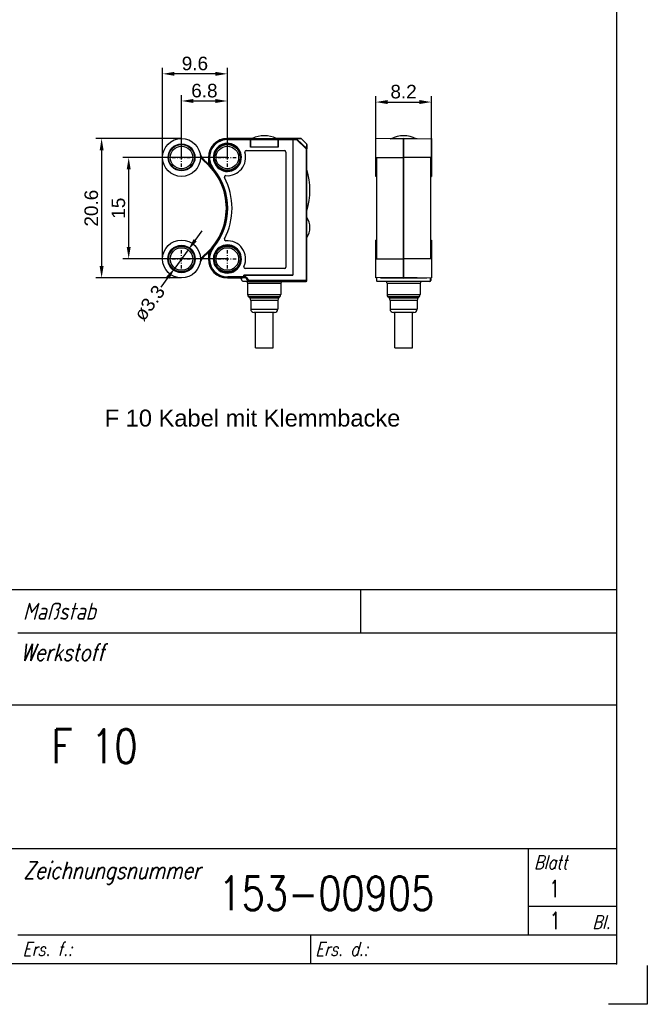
# Model space of a CAD drawing. Extents: x 22 to 232, y -68 to 228.
# Tile 4 of 6: x 139 to 232, y -68 to 77. Entities that reach past the tile are written whole.
import ezdxf

# ---------------------------------------------------------------- set-up
doc = ezdxf.new("R2010")
doc.units = 0
doc.linetypes.add('DASHDOT', pattern=[1, 0.5, -0.25, 0, -0.25])
doc.layers.get('DEFPOINTS').update_dxf_attribs({"linetype": 'CONTINUOUS'})
for name, color, linetype in [('025', 1, 'CONTINUOUS'), ('050', 3, 'CONTINUOUS'), ('ALINIE', 1, 'DASHDOT'), ('AM_REFDIM', 6, 'CONTINUOUS'), ('AM_VIS', 3, 'CONTINUOUS'), ('KOPF-025', 1, 'CONTINUOUS'), ('KOPF-035', 2, 'CONTINUOUS'), ('KOPF-050', 3, 'CONTINUOUS'), ('TEXT025', 1, 'CONTINUOUS'), ('TEXT035', 2, 'CONTINUOUS'), ('TEXT050', 3, 'CONTINUOUS')]:
    doc.layers.add(name, color=color, linetype=linetype)
doc.styles.add('ARIAL', font='ARIAL.TTF')
doc.styles.add('T1', font='ROMANS.SHX', dxfattribs={"width": 0.8})
doc.styles.add('T2', font='romans.shx', dxfattribs={"width": 0.8, "height": 3.5})
doc.styles.add('T3', font='romans.shx', dxfattribs={"width": 0.8, "height": 2.5})
doc.dimstyles.new('Katalog Arial 2', dxfattribs={"dimtxt": 4, "dimasz": 3.5, "dimexe": 1.75, "dimexo": 0, "dimgap": 1, "dimtad": 1, "dimlfac": 0.5, "dimrnd": 0.01, "dimdsep": 46, "dimtxsty": 'ARIAL', "dimcen": 0, "dimclrd": 1, "dimclre": 1, "dimclrt": 2, "dimadec": 0, "dimazin": 0, "dimtfac": 0.71, "dimtmove": 2, "dimatfit": 3, "dimfxl": 1, "dimtolj": 1, "dimarcsym": 0})
doc.dimstyles.new('Katalog Arial 2$0', dxfattribs={"dimtxt": 4, "dimasz": 3.5, "dimexe": 1.75, "dimexo": 0, "dimgap": 1, "dimtad": 1, "dimlfac": 0.5, "dimrnd": 0.01, "dimdsep": 46, "dimtxsty": 'ARIAL', "dimcen": 0, "dimclrd": 1, "dimclre": 1, "dimclrt": 2, "dimadec": 0, "dimazin": 0, "dimtfac": 0.71, "dimtmove": 2, "dimatfit": 3, "dimfxl": 1, "dimtolj": 1, "dimarcsym": 0})

# ---------------------------------------------------------------- blocks, each defined once
blk = doc.blocks.new('*D33')
at = {"layer": 'AM_REFDIM', "color": 1, "lineweight": -2}
for p, q in [((160.18, 56.61), (160.18, 69.83)), ((169.75, 56.61), (169.75, 69.83)), ((168, 68.95), (161.93, 68.95))]:
    blk.add_line(p, q, dxfattribs=at)
at = {"layer": 'AM_REFDIM', "color": 1}
for points in [[(161.93, 69.24), (161.93, 68.66), (160.18, 68.95)], [(168, 69.24), (168, 68.66), (169.75, 68.95)]]:
    blk.add_solid(points, dxfattribs=at)
at = {"layer": 'DEFPOINTS', "color": 0}
for p in [(160.18, 68.95), (160.18, 56.61), (169.75, 56.61)]:
    blk.add_point(p, dxfattribs=at)
at = {"layer": 'AM_REFDIM', "color": 2, "insert": (164.96, 70.47), "char_height": 2, "attachment_point": 5, "style": 'ARIAL'}
blk.add_mtext('\\A1;9.6', dxfattribs=at)
blk = doc.blocks.new('*D34')
at = {"layer": 'AM_REFDIM', "color": 1, "lineweight": -2}
for p, q in [((162.98, 56.61), (162.98, 65.81)), ((169.75, 56.61), (169.75, 65.81)), ((164.73, 64.94), (168, 64.94))]:
    blk.add_line(p, q, dxfattribs=at)
at = {"layer": 'AM_REFDIM', "color": 1}
for points in [[(164.73, 65.23), (164.73, 64.65), (162.98, 64.94)], [(168, 65.23), (168, 64.65), (169.75, 64.94)]]:
    blk.add_solid(points, dxfattribs=at)
at = {"layer": 'DEFPOINTS', "color": 0}
for p in [(169.75, 64.94), (162.98, 56.61), (169.75, 56.61)]:
    blk.add_point(p, dxfattribs=at)
at = {"layer": 'AM_REFDIM', "color": 2, "insert": (166.36, 66.46), "char_height": 2, "attachment_point": 5, "style": 'ARIAL'}
blk.add_mtext('\\A1;6.8', dxfattribs=at)
blk = doc.blocks.new('*D35')
at = {"layer": 'AM_REFDIM', "color": 1, "lineweight": -2}
for p, q in [((191.68, 56.61), (191.68, 65.66)), ((199.88, 56.61), (199.88, 65.66)), ((193.43, 64.78), (198.13, 64.78))]:
    blk.add_line(p, q, dxfattribs=at)
at = {"layer": 'AM_REFDIM', "color": 1}
for points in [[(193.43, 65.08), (193.43, 64.49), (191.68, 64.78)], [(198.13, 65.08), (198.13, 64.49), (199.88, 64.78)]]:
    blk.add_solid(points, dxfattribs=at)
at = {"layer": 'DEFPOINTS', "color": 0}
for p in [(199.88, 64.78), (191.68, 56.61), (199.88, 56.61)]:
    blk.add_point(p, dxfattribs=at)
at = {"layer": 'AM_REFDIM', "color": 2, "insert": (195.78, 66.31), "char_height": 2, "attachment_point": 5, "style": 'ARIAL'}
blk.add_mtext('\\A1;8.2', dxfattribs=at)
blk = doc.blocks.new('*D36')
at = {"layer": 'AM_REFDIM', "color": 1, "lineweight": -2}
for p, q in [((164.99, 44.36), (166.02, 45.78)), ((163.96, 42.95), (162, 40.26)), ((160.97, 38.85), (159.94, 37.43))]:
    blk.add_line(p, q, dxfattribs=at)
at = {"layer": 'AM_REFDIM', "color": 1}
for points in [[(164.76, 44.54), (165.23, 44.19), (163.96, 42.95)], [(160.73, 39.02), (161.2, 38.67), (162, 40.26)]]:
    blk.add_solid(points, dxfattribs=at)
at = {"layer": 'DEFPOINTS', "color": 0}
for p in [(163.96, 42.95), (162, 40.26)]:
    blk.add_point(p, dxfattribs=at)
at = {"layer": 'AM_REFDIM', "color": 2, "insert": (158.25, 35.11), "char_height": 2, "attachment_point": 5, "rotation": 53.8984, "style": 'ARIAL'}
blk.add_mtext('\\A1;ø3.3', dxfattribs=at)
blk = doc.blocks.new('*D37')
at = {"layer": 'AM_REFDIM', "color": 1, "lineweight": -2}
for p, q in [((162.98, 59.41), (150.31, 59.41)), ((151.18, 57.66), (151.18, 40.55)), ((162.98, 38.8), (150.31, 38.8))]:
    blk.add_line(p, q, dxfattribs=at)
at = {"layer": 'AM_REFDIM', "color": 1}
for points in [[(150.89, 57.66), (151.47, 57.66), (151.18, 59.41)], [(150.89, 40.55), (151.47, 40.55), (151.18, 38.8)]]:
    blk.add_solid(points, dxfattribs=at)
at = {"layer": 'DEFPOINTS', "color": 0}
for p in [(162.98, 59.41), (151.18, 38.8), (162.98, 38.8)]:
    blk.add_point(p, dxfattribs=at)
at = {"layer": 'AM_REFDIM', "color": 2, "insert": (149.66, 49.11), "char_height": 2, "attachment_point": 5, "rotation": 90, "style": 'ARIAL'}
blk.add_mtext('\\A1;20.6', dxfattribs=at)
blk = doc.blocks.new('*D38')
at = {"layer": 'AM_REFDIM', "color": 1, "lineweight": -2}
for p, q in [((169.75, 56.61), (154.31, 56.61)), ((155.18, 43.36), (155.18, 54.86)), ((169.75, 41.61), (154.31, 41.61))]:
    blk.add_line(p, q, dxfattribs=at)
at = {"layer": 'AM_REFDIM', "color": 1}
for points in [[(154.89, 54.86), (155.47, 54.86), (155.18, 56.61)], [(154.89, 43.36), (155.47, 43.36), (155.18, 41.61)]]:
    blk.add_solid(points, dxfattribs=at)
at = {"layer": 'DEFPOINTS', "color": 0}
for p in [(155.18, 56.61), (169.75, 56.61), (169.75, 41.61)]:
    blk.add_point(p, dxfattribs=at)
at = {"layer": 'AM_REFDIM', "color": 2, "insert": (153.66, 49.11), "char_height": 2, "attachment_point": 5, "rotation": 90, "style": 'ARIAL'}
blk.add_mtext('\\A1;15', dxfattribs=at)
blk = doc.blocks.new('A4')
at = {"layer": '050'}
blk.add_point((205.2, 6), dxfattribs=at)
at = {"layer": 'KOPF-025'}
for p, q in [((167.4, 61.25), (167.4, 54.87)), ((116.8, 54.87), (205.2, 54.87)), ((192.2, 10.25), (192.2, 23)), ((192.2, 14.5), (205.2, 14.5)), ((160, 10.25), (160, 6)), ((209.75, 5.75), (209.75, 0)), ((209.75, 0), (204, 0))]:
    blk.add_line(p, q, dxfattribs=at)
at = {"layer": 'KOPF-035'}
for p, q in [((18, 44.25), (205.2, 44.25)), ((72.6, 23), (205.2, 23)), ((116.8, 10.25), (205.2, 10.25))]:
    blk.add_line(p, q, dxfattribs=at)
at = {"layer": 'KOPF-050'}
blk.add_line((205.2, 290.75), (205.2, 61.25), dxfattribs=at)
blk.add_lwpolyline([(18, 6), (18, 61.25), (205.2, 61.25), (205.2, 6)], close=True, dxfattribs=at)
at = {"layer": 'TEXT025', "style": 'T1', "oblique": 15, "width": 0.8}
for s, height, p in [('Maßstab', 2.5, (117.53, 56.8)), ('Werkstoff', 2.5, (117.23, 50.74)), ('Blatt', 2, (193.01, 19.96)), ('Zeichnungsnummer', 2.5, (117.6, 18.54)), ('Bl.', 2, (201.62, 11.13)), ('Ers. f.:', 2, (117.5, 7.16)), ('Ers. d.:', 2, (160.71, 7.16))]:
    blk.add_text(s, height=height, dxfattribs=at).set_placement(p)
blk = doc.blocks.new('Din_a_4')
at = {"layer": '050'}
blk.add_blockref('A4', (0, 0), dxfattribs=at)
at = {"layer": 'TEXT025', "style": 'T3'}
for tag, p, width in [('TOLERANZ', (73.42, 49.22), 0.8), ('ÄNDERUNG8', (26.19, 40.85), 0.8), ('IND.8', (18.39, 40.85), 0.8), ('DATUM', (52.19, 40.85), 0.7), ('NAME', (65.19, 40.85), 0.6), ('ÄNDERUNG7', (26.19, 36.6), 0.8), ('NAME', (99.26, 36.77), 0.8), ('IND.7', (18.39, 36.6), 0.8), ('DATUM', (52.19, 36.6), 0.7), ('NAME', (65.19, 36.6), 0.6), ('DATUM', (83.39, 36.6), 0.8), ('ÄNDERUNG6', (26.19, 32.35), 0.8), ('NAME', (99.26, 32.52), 0.8), ('IND.6', (18.39, 32.35), 0.8), ('DATUM', (52.19, 32.35), 0.7), ('NAME', (65.19, 32.35), 0.6), ('DATUM', (83.39, 32.35), 0.8), ('IND.5', (18.39, 28.1), 0.8), ('ÄNDERUNG5', (26.19, 28.1), 0.8), ('DATUM', (52.19, 28.1), 0.7), ('NAME', (65.19, 28.1), 0.6), ('DATUM', (83.39, 28.1), 0.8), ('NAME', (99.26, 28.27), 0.8), ('IND.4', (18.39, 23.85), 0.8), ('ÄNDERUNG4', (26.19, 23.85), 0.8), ('DATUM', (52.19, 23.85), 0.7), ('NAME', (65.19, 23.85), 0.6), ('IND.3', (18.39, 19.6), 0.8), ('ÄNDERUNG3', (26.19, 19.6), 0.8), ('DATUM', (52.19, 19.6), 0.7), ('NAME', (65.19, 19.6), 0.6), ('IND.2', (18.39, 15.35), 0.8), ('ÄNDERUNG2', (26.19, 15.35), 0.8), ('DATUM', (52.19, 15.35), 0.7), ('NAME', (65.19, 15.35), 0.6), ('BLATT', (195.22, 15.82), 0.8), ('IND.1', (18.39, 11.1), 0.8), ('ÄNDERUNG1', (26.19, 11.1), 0.8), ('DATUM', (52.19, 11.1), 0.7), ('NAME', (65.19, 11.1), 0.6), ('BL.', (195.29, 11.12), 0.8)]:
    blk.add_attdef(tag, p, '', height=2.5, dxfattribs=dict(at, width=width))
at = {"layer": 'TEXT035', "style": 'T2', "width": 0.8}
for tag, p in [('MAßSTAB', (138.93, 56.39)), ('WERKSTOFF', (139.81, 47.56))]:
    blk.add_attdef(tag, p, '', height=3.5, dxfattribs=at)
at = {"layer": 'TEXT050', "width": 0.8}
for tag, p, style in [('BEZEICHNUNG', (121.77, 35.62), 'T1'), ('BEZEICHNUNG2', (121.58, 26.56), 'T3'), ('ZEICHNUNGSNR', (146.41, 13.9), 'T1')]:
    blk.add_attdef(tag, p, '', height=5, dxfattribs=dict(at, style=style))

msp = doc.modelspace()

# ---------------------------------------------------------------- linework, layer by layer
at = {"layer": 'ALINIE'}
for p, q in [((162.98, 55.205), (162.98, 58.005)), ((169.75, 55.205), (169.75, 58.005)), ((161.58, 56.605), (164.38, 56.605)), ((168.35, 56.605), (171.15, 56.605)), ((162.98, 40.205), (162.98, 43.005)), ((169.75, 40.205), (169.75, 43.005)), ((161.58, 41.605), (164.38, 41.605)), ((168.35, 41.605), (171.15, 41.605))]:
    msp.add_line(p, q, dxfattribs=at)
at = {"layer": 'AM_VIS'}
for p, q in [((169.75, 59.405), (169.818, 59.337)), ((172.365, 59.405), (169.75, 59.405)), ((169.75, 59.405), (169.818, 59.336)), ((173.157, 59.337), (169.818, 59.337)), ((169.819, 59.336), (169.82, 59.236)), ((169.82, 59.237), (169.82, 59.236)), ((169.82, 59.237), (173.161, 59.237)), ((173.411, 59.405), (172.365, 59.405)), ((177.261, 59.337), (173.157, 59.337)), ((173.161, 59.332), (173.161, 59.237)), ((173.161, 59.237), (173.161, 59.332)), ((173.161, 58.105), (173.161, 59.237)), ((173.161, 59.237), (173.161, 58.105)), ((173.161, 59.237), (177.261, 59.237)), ((178.035, 59.405), (176.989, 59.405)), ((177.261, 59.337), (177.261, 59.337)), ((177.261, 59.237), (177.261, 59.337)), ((179.442, 59.337), (177.261, 59.337)), ((177.261, 59.337), (177.261, 59.337)), ((177.261, 59.337), (177.261, 59.237)), ((177.261, 59.237), (177.261, 58.105)), ((177.261, 59.237), (179.4, 59.237)), ((177.261, 58.105), (177.261, 59.237)), ((180.235, 59.405), (178.035, 59.405)), ((179.4, 59.237), (179.4, 59.016)), ((179.4, 59.237), (179.4, 59.005)), ((179.4, 59.237), (179.943, 59.237)), ((179.4, 59.016), (179.4, 39.205)), ((179.4, 59.005), (179.4, 39.205)), ((179.964, 59.337), (179.442, 59.337)), ((179.943, 59.237), (179.962, 59.334)), ((179.943, 59.237), (179.994, 59.321)), ((179.943, 59.238), (181.401, 57.868)), ((179.995, 59.322), (181.483, 57.925)), ((180.235, 59.405), (180.235, 59.405)), ((180.235, 59.405), (180.629, 59.405)), ((180.629, 59.405), (180.235, 59.405)), ((180.629, 59.405), (180.629, 59.405)), ((180.665, 59.391), (181.485, 58.57)), ((181.483, 57.926), (181.485, 58.57)), ((181.5, 58.534), (181.5, 57.891)), ((191.682, 53.803), (191.682, 59.407)), ((195.782, 59.335), (191.682, 59.407)), ((193.782, 59.37), (195.782, 59.405)), ((195.782, 59.335), (199.882, 59.407)), ((195.782, 59.335), (195.782, 59.405)), ((197.782, 59.37), (195.782, 59.405)), ((195.782, 56.605), (195.782, 59.335)), ((195.782, 59.335), (195.782, 56.605)), ((199.882, 59.407), (199.882, 53.803)), ((172.537, 57.605), (178.2, 57.605)), ((177.261, 58.105), (173.161, 58.105)), ((177.261, 58.105), (173.161, 58.105)), ((178.4, 57.405), (178.4, 40.405)), ((181.4, 57.868), (181.482, 57.924)), ((181.4, 57.868), (181.497, 57.889)), ((181.4, 57.868), (181.4, 38.405)), ((181.5, 38.405), (181.5, 57.891)), ((160.18, 41.704), (160.18, 56.506)), ((166.33, 56.033), (166.393, 56.11)), ((166.95, 56.605), (166.967, 56.588)), ((166.95, 56.605), (166.95, 55.613)), ((166.95, 56.605), (166.968, 56.588)), ((166.967, 56.588), (166.967, 55.596)), ((166.968, 56.588), (166.968, 56.588)), ((167.161, 55.596), (167.067, 55.56)), ((167.067, 55.497), (167.067, 55.56)), ((167.666, 56.535), (167.681, 56.535)), ((167.666, 56.535), (167.681, 56.535)), ((167.681, 56.535), (167.681, 56.535)), ((191.782, 56.605), (195.782, 56.605)), ((191.782, 56.605), (191.782, 56.605)), ((191.782, 56.605), (191.782, 41.605)), ((195.782, 56.605), (195.782, 41.605)), ((195.782, 41.605), (195.782, 56.605)), ((199.782, 56.605), (195.782, 56.605)), ((199.782, 41.605), (199.782, 56.605)), ((167.638, 54.867), (167.641, 54.869)), ((167.641, 54.869), (167.718, 54.932)), ((169.13, 54.614), (169.13, 54.63)), ((169.13, 54.63), (169.13, 54.63)), ((169.13, 54.63), (169.13, 54.614)), ((191.782, 53.805), (191.682, 53.803)), ((199.782, 53.805), (199.882, 53.803)), ((162.98, 43.63), (162.966, 43.605)), ((162.995, 43.605), (162.98, 43.63)), ((191.682, 38.803), (191.682, 44.407)), ((191.782, 44.405), (191.682, 44.407)), ((199.782, 44.405), (199.882, 44.407)), ((199.882, 44.407), (199.882, 38.803)), ((161.082, 42.237), (161.054, 42.231)), ((161.054, 42.231), (161.074, 42.209)), ((161.177, 42.47), (161.148, 42.467)), ((161.148, 42.467), (161.164, 42.444)), ((161.27, 42.69), (161.284, 42.665)), ((161.299, 42.689), (161.27, 42.69)), ((161.42, 42.896), (161.43, 42.869)), ((161.448, 42.891), (161.42, 42.896)), ((161.594, 43.081), (161.6, 43.053)), ((161.622, 43.073), (161.594, 43.081)), ((161.79, 43.243), (161.793, 43.215)), ((161.816, 43.232), (161.79, 43.243)), ((162.004, 43.38), (162.004, 43.351)), ((162.029, 43.365), (162.004, 43.38)), ((162.235, 43.488), (162.23, 43.459)), ((162.257, 43.47), (162.235, 43.488)), ((162.476, 43.567), (162.469, 43.539)), ((162.497, 43.546), (162.476, 43.567)), ((162.726, 43.614), (162.715, 43.588)), ((162.744, 43.591), (162.726, 43.614)), ((163.234, 43.614), (163.216, 43.591)), ((163.245, 43.588), (163.234, 43.614)), ((163.484, 43.567), (163.463, 43.546)), ((163.491, 43.539), (163.484, 43.567)), ((163.726, 43.488), (163.703, 43.47)), ((163.73, 43.459), (163.726, 43.488)), ((163.956, 43.38), (163.931, 43.365)), ((163.956, 43.351), (163.956, 43.38)), ((164.17, 43.243), (164.144, 43.232)), ((164.167, 43.215), (164.17, 43.243)), ((164.366, 43.081), (164.339, 43.073)), ((164.36, 43.053), (164.366, 43.081)), ((164.54, 42.896), (164.512, 42.891)), ((164.53, 42.869), (164.54, 42.896)), ((164.69, 42.69), (164.661, 42.689)), ((164.676, 42.665), (164.69, 42.69)), ((164.812, 42.467), (164.783, 42.47)), ((164.796, 42.444), (164.812, 42.467)), ((164.906, 42.231), (164.878, 42.237)), ((164.887, 42.209), (164.906, 42.231)), ((166.393, 42.1), (166.33, 42.178)), ((166.95, 42.597), (166.95, 41.605)), ((166.967, 42.614), (166.967, 41.623)), ((167.067, 42.651), (167.067, 42.713)), ((167.067, 42.651), (167.161, 42.614)), ((167.638, 43.344), (167.641, 43.342)), ((167.641, 43.342), (167.718, 43.278)), ((169.13, 43.596), (169.13, 43.58)), ((169.13, 43.596), (169.13, 43.58)), ((169.13, 43.58), (169.13, 43.58)), ((160.985, 41.745), (160.959, 41.732)), ((160.959, 41.732), (160.983, 41.716)), ((160.983, 41.494), (160.959, 41.478)), ((160.959, 41.478), (160.985, 41.465)), ((161.018, 41.994), (160.991, 41.985)), ((160.991, 41.985), (161.013, 41.966)), ((161.013, 41.245), (160.991, 41.226)), ((160.991, 41.226), (161.018, 41.216)), ((161.074, 41.001), (161.054, 40.979)), ((161.054, 40.979), (161.082, 40.973)), ((161.164, 40.767), (161.148, 40.743)), ((161.148, 40.743), (161.177, 40.741)), ((164.783, 40.741), (164.812, 40.743)), ((164.812, 40.743), (164.796, 40.767)), ((164.878, 40.973), (164.906, 40.979)), ((164.906, 40.979), (164.887, 41.001)), ((164.969, 41.985), (164.942, 41.994)), ((164.942, 41.216), (164.969, 41.226)), ((164.947, 41.966), (164.969, 41.985)), ((164.969, 41.226), (164.947, 41.245)), ((165.001, 41.732), (164.975, 41.745)), ((164.975, 41.465), (165.001, 41.478)), ((164.977, 41.716), (165.001, 41.732)), ((165.001, 41.478), (164.977, 41.494)), ((166.95, 41.605), (166.968, 41.623)), ((166.95, 41.605), (166.967, 41.623)), ((166.968, 41.623), (166.968, 41.623)), ((167.666, 41.675), (167.681, 41.675)), ((167.681, 41.675), (167.666, 41.675)), ((167.681, 41.675), (167.681, 41.675)), ((191.782, 41.605), (195.782, 41.605)), ((195.782, 38.875), (195.782, 41.605)), ((195.782, 41.605), (195.782, 38.875)), ((199.782, 41.605), (195.782, 41.605)), ((199.782, 41.605), (199.782, 41.605)), ((161.284, 40.546), (161.27, 40.52)), ((161.27, 40.52), (161.299, 40.521)), ((161.43, 40.341), (161.42, 40.314)), ((161.42, 40.314), (161.448, 40.319)), ((161.6, 40.157), (161.594, 40.129)), ((161.594, 40.129), (161.622, 40.137)), ((161.793, 39.996), (161.79, 39.967)), ((161.79, 39.967), (161.816, 39.979)), ((162.004, 39.86), (162.004, 39.831)), ((162.004, 39.831), (162.029, 39.846)), ((162.23, 39.751), (162.235, 39.722)), ((162.235, 39.722), (162.257, 39.74)), ((162.469, 39.672), (162.476, 39.644)), ((162.476, 39.644), (162.497, 39.664)), ((162.715, 39.623), (162.726, 39.596)), ((162.726, 39.596), (162.744, 39.619)), ((162.966, 39.605), (162.98, 39.58)), ((162.98, 39.58), (162.995, 39.605)), ((163.216, 39.619), (163.234, 39.596)), ((163.234, 39.596), (163.245, 39.623)), ((163.463, 39.664), (163.484, 39.644)), ((163.484, 39.644), (163.491, 39.672)), ((163.703, 39.74), (163.726, 39.722)), ((163.726, 39.722), (163.73, 39.751)), ((163.931, 39.846), (163.956, 39.831)), ((163.956, 39.831), (163.956, 39.86)), ((164.144, 39.979), (164.17, 39.967)), ((164.17, 39.967), (164.167, 39.996)), ((164.339, 40.137), (164.366, 40.129)), ((164.366, 40.129), (164.36, 40.157)), ((164.512, 40.319), (164.54, 40.314)), ((164.54, 40.314), (164.53, 40.341)), ((164.661, 40.521), (164.69, 40.52)), ((164.69, 40.52), (164.676, 40.546)), ((178.2, 40.205), (172.39, 40.205)), ((169.75, 38.805), (169.818, 38.874)), ((169.818, 38.873), (169.75, 38.805)), ((169.75, 38.805), (171.5, 38.805)), ((169.818, 38.873), (172.2, 38.873)), ((169.819, 38.874), (169.82, 38.974)), ((169.82, 38.973), (169.82, 38.974)), ((172.2, 38.973), (169.82, 38.973)), ((171.5, 38.805), (171.654, 38.805)), ((171.971, 38.355), (171.74, 38.755)), ((171.971, 38.355), (172.775, 38.355)), ((172.855, 38.305), (172.058, 38.305)), ((172.2, 39.205), (179.4, 39.205)), ((172.2, 38.973), (172.2, 39.205)), ((172.2, 39.205), (172.2, 38.973)), ((179.4, 39.205), (172.2, 39.205)), ((172.2, 38.973), (172.2, 38.873)), ((172.376, 38.973), (172.2, 38.973)), ((172.2, 38.873), (172.2, 38.973)), ((172.2, 38.873), (172.2, 38.869)), ((172.2, 38.869), (172.2, 38.873)), ((172.2, 38.873), (172.376, 38.873)), ((172.376, 38.873), (172.376, 38.973)), ((172.481, 38.824), (172.561, 38.874)), ((172.481, 38.824), (172.775, 38.355)), ((172.561, 38.874), (172.854, 38.405)), ((172.75, 38.032), (177.65, 38.032)), ((172.75, 38.032), (172.75, 36.362)), ((172.855, 38.405), (172.775, 38.355)), ((181.4, 38.405), (172.855, 38.405)), ((172.855, 38.305), (172.855, 38.405)), ((172.855, 38.305), (181.4, 38.305)), ((177.65, 38.032), (177.65, 36.362)), ((181.4, 38.405), (181.4, 38.305)), ((181.5, 38.405), (181.4, 38.405)), ((195.782, 38.875), (191.682, 38.803)), ((191.782, 38.805), (191.782, 38.405)), ((191.848, 38.355), (191.849, 38.806)), ((191.848, 38.355), (199.716, 38.355)), ((199.682, 38.305), (191.882, 38.305)), ((192.363, 38.815), (195.782, 38.755)), ((193.332, 38.032), (198.232, 38.032)), ((193.332, 38.032), (193.332, 36.362)), ((193.782, 38.84), (195.782, 38.805)), ((195.782, 38.805), (195.782, 38.875)), ((195.782, 38.875), (199.882, 38.803)), ((197.782, 38.84), (195.782, 38.805)), ((195.782, 38.755), (199.2, 38.815)), ((195.782, 38.805), (195.782, 38.755)), ((198.232, 38.032), (198.232, 36.362)), ((199.715, 38.806), (199.716, 38.355)), ((199.782, 38.805), (199.782, 38.405)), ((172.75, 36.362), (177.65, 36.362)), ((193.332, 36.362), (198.232, 36.362)), ((177.503, 36.009), (172.896, 36.009)), ((173.053, 35.852), (172.896, 36.009)), ((173.053, 35.852), (177.346, 35.852)), ((177.2, 35.498), (173.2, 35.498)), ((173.2, 35.498), (173.2, 34.205)), ((177.2, 35.498), (177.2, 34.205)), ((177.346, 35.852), (177.503, 36.009)), ((198.085, 36.009), (193.478, 36.009)), ((193.635, 35.852), (193.478, 36.009)), ((193.635, 35.852), (197.928, 35.852)), ((197.782, 35.498), (193.782, 35.498)), ((193.782, 35.498), (193.782, 34.205)), ((197.782, 35.498), (197.782, 34.205)), ((197.928, 35.852), (198.085, 36.009)), ((173.2, 34.205), (177.2, 34.205)), ((176.7, 33.705), (173.7, 33.705)), ((173.9, 28.505), (173.9, 33.705)), ((176.5, 28.505), (176.5, 33.705)), ((193.782, 34.205), (197.782, 34.205)), ((197.282, 33.705), (194.282, 33.705)), ((194.482, 28.505), (194.482, 33.705)), ((197.082, 28.505), (197.082, 33.705)), ((173.9, 28.505), (175.2, 28.505)), ((175.2, 28.505), (176.5, 28.505)), ((194.482, 28.505), (197.082, 28.505))]:
    msp.add_line(p, q, dxfattribs=at)
for centre, radius in [((162.98, 56.605), 2.802), ((162.98, 56.605), 1.985), ((162.98, 56.605), 1.9), ((162.98, 56.605), 1.665), ((169.75, 56.605), 1.985), ((169.75, 56.605), 1.9), ((169.75, 56.605), 1.665), ((162.98, 41.605), 2.802), ((162.98, 41.605), 2.025), ((162.98, 41.605), 2), ((162.98, 41.605), 1.9), ((162.98, 41.605), 1.665), ((169.75, 41.605), 1.985), ((169.75, 41.605), 1.9), ((169.75, 41.605), 1.665)]:
    msp.add_circle(centre, radius, dxfattribs=at)
for centre, radius, start, end in [((175.2, 55.605), 4.2, 64.79123, 115.20877), ((195.782, 55.605), 4.2, 63.7727, 116.2273), ((169.75, 56.605), 2.8, 90, 180), ((169.75, 56.605), 2.732, 88.57149, 219.464), ((169.75, 56.605), 2.632, 88.47986, 219.464), ((169.75, 56.605), 2.085, 252.70594, 181.91902), ((180.629, 59.355), 0.05, 45, 90), ((181.45, 58.534), 0.05, 360, 45), ((167.666, 57.659), 2.004, 195.23644, 230.5908), ((167.665, 57.658), 2.103, 206.29145, 230.59803), ((169.75, 56.605), 2.7, 265.33866, 16.01339), ((172.537, 57.405), 0.2, 90, 196.01339), ((178.2, 57.405), 0.2, 0, 90), ((160.64, 49.105), 8.965, 309.39652, 50.60348), ((160.64, 49.105), 9.065, 309.39652, 50.60348), ((172.526, 56.609), 5.558, 180.2207, 190.88258), ((169.782, 56.621), 2.814, 180.67427, 201.3539), ((169.75, 56.605), 2.879, 201.29308, 203.61073), ((169.75, 56.605), 2.779, 201.29308, 210.55957), ((169.75, 56.605), 2.07, 181.93256, 252.57548), ((169.75, 56.605), 2.07, 181.9331, 252.57506), ((160.64, 49.105), 9.068, 320.536, 39.464), ((160.64, 49.105), 9.168, 320.536, 39.464), ((169.514, 53.715), 0.2, 85.33866, 207.44902), ((171.77, 51.765), 10.182, 342.86376, 17.13624), ((171.77, 51.765), 10.182, 342.86376, 17.13624), ((160.64, 49.105), 9.8, 332.55098, 27.44902), ((179.169, 46.265), 2.772, 327.23333, 32.76667), ((179.169, 46.265), 2.772, 327.23333, 32.76667), ((169.75, 41.605), 2.085, 178.08098, 107.29406), ((169.514, 44.496), 0.2, 152.55098, 274.66134), ((169.75, 41.605), 2.7, 335.55666, 94.66134), ((167.665, 40.552), 2.103, 129.40197, 153.70855), ((172.525, 41.601), 5.558, 169.11714, 179.77959), ((169.781, 41.59), 2.814, 158.64531, 179.32654), ((169.75, 41.605), 2.732, 140.536, 271.42851), ((169.75, 41.605), 2.879, 156.38927, 158.70692), ((169.75, 41.605), 2.632, 140.536, 271.52014), ((169.75, 41.605), 2.779, 149.44043, 158.70692), ((169.75, 41.605), 2.07, 107.42452, 178.06744), ((169.75, 41.605), 2.07, 107.42494, 178.0669), ((167.665, 40.552), 2.004, 129.40777, 164.76588), ((169.75, 41.605), 2.8, 180, 270), ((172.39, 40.405), 0.2, 155.55666, 270), ((178.2, 40.405), 0.2, 270, 0), ((171.654, 38.705), 0.1, 29.99785, 89.99703), ((172.362, 36.1), 2.727, 87.50259, 103.17877), ((172.058, 38.405), 0.1, 210, 270), ((172.378, 38.756), 0.218, 33.05278, 90.71282), ((172.38, 38.746), 0.128, 38.0872, 91.97852), ((172.85, 38.205), 0.2, 150, 240), ((177.55, 38.205), 0.2, 300, 30), ((181.4, 38.405), 0.1, 270, 0), ((191.882, 38.405), 0.1, 180, 270), ((193.432, 38.205), 0.2, 150, 240), ((198.132, 38.205), 0.2, 300, 30), ((199.682, 38.405), 0.1, 270, 0), ((173.25, 36.362), 0.5, 180, 225), ((177.15, 36.362), 0.5, 315, 0), ((193.832, 36.362), 0.5, 180, 225), ((197.732, 36.362), 0.5, 315, 0), ((172.7, 35.498), 0.5, 0, 45), ((177.7, 35.498), 0.5, 135, 180), ((193.282, 35.498), 0.5, 0, 45), ((198.282, 35.498), 0.5, 135, 180), ((173.7, 34.205), 0.5, 180, 270), ((176.7, 34.205), 0.5, 270, 0), ((194.282, 34.205), 0.5, 180, 270), ((197.282, 34.205), 0.5, 270, 0)]:
    msp.add_arc(centre, radius, start, end, dxfattribs=at)
for centre, major_axis, ratio, start_param, end_param in [((169.818, 59.237), (0, -0.1), 0.0174551, 1.5707963, 3.1241394), ((182.365, 59.405), (-10, 0), 0.0174551, 0, 0.3997512), ((182.365, 59.405), (10, 0), 0.0174551, 3.1415927, 3.5413438), ((173.061, 59.337), (0.1, 0), 0.0174551, 0.2949064, 0.3997512), ((173.061, 59.337), (0.1, 0), 0.0174551, 0.2949064, 0.3997512), ((175.2, 59.404), (-1.79, 0), 0.0174524, 6.2461287, 9.4618345), ((177.361, 59.337), (0.1, 0), 0.0174551, 2.7477116, 3.1415927), ((177.361, 59.337), (0.1, 0), 0.0174551, 2.7477116, 3.1415927), ((168.035, 59.405), (-10, 0), 0.0174551, 2.7477116, 3.1415927), ((168.035, 59.405), (10, 0), 0.0174551, 5.8893043, 6.2831853), ((170.235, 59.405), (10, 0), 0.0174551, 5.8823642, 6.2831853), ((170.235, 59.405), (-10, 0), 0.0174551, 2.7407715, 3.1415054), ((179.962, 59.285), (0.0465, -0.0183), 0.9613843, 1.2090784, 1.9325142), ((179.964, 59.287), (-0.0024, 0.0499), 0.9374946, 5.453817, 6.2330136), ((180.629, 59.355), (0, 0.05), 0.9999999, 5.4979394, 6.2834899), ((181.449, 57.889), (-0.0198, 0.0459), 0.969086, 4.3172892, 5.1074888), ((181.45, 57.891), (0.05, 0), 0.9521018, 0, 0.8370634), ((167.067, 56.588), (-0.1, 0), 0.0174551, 0.0174533, 0.0405347), ((167.067, 41.623), (0.1, 0), 0.0174551, 3.1010579, 3.1241394), ((169.818, 38.973), (0, -0.1), 0.0174551, 0.0174533, 1.5707963), ((181.5, 38.805), (10, 0), 0.0174551, 2.7652092, 3.1415927), ((181.5, 38.805), (-10, 0), 0.0174551, 5.9068018, 6.2831853), ((182, 38.807), (-10.347, 0), 0.017456, 5.9072271, 6.2930945), ((172.855, 38.405), (0, 0.1), 0.9198524, 2.0943951, 3.1415927), ((191.882, 38.405), (0.1, 0), 0.5316153, 3.1415927, 4.3657791), ((191.882, 38.405), (0, 0.1), 0.3922647, 2.0943951, 3.1415927), ((199.682, 38.405), (0, 0.1), 0.3922647, 3.1415927, 4.1887902), ((199.682, 38.405), (0.1, 0), 0.5316153, 5.0589988, 6.2831853)]:
    msp.add_ellipse(centre, major_axis=major_axis, ratio=ratio, start_param=start_param, end_param=end_param, dxfattribs=at)
for points, knots in [([(173.161, 59.332), (173.161, 59.334), (173.161, 59.336), (173.159, 59.337), (173.158, 59.337), (173.157, 59.337)], [0.401226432, 0.401226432, 0.401226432, 0.401226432, 0.420323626, 0.420323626, 0.429628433, 0.429628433, 0.429628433, 0.429628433]), ([(173.157, 59.337), (173.158, 59.337), (173.159, 59.337), (173.161, 59.336), (173.161, 59.334), (173.161, 59.332)], [0.680818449, 0.680818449, 0.680818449, 0.680818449, 0.690123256, 0.690123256, 0.709220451, 0.709220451, 0.709220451, 0.709220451]), ([(179.4, 59.237), (179.4, 59.25), (179.401, 59.263), (179.405, 59.287), (179.409, 59.298), (179.416, 59.316), (179.421, 59.324), (179.432, 59.334), (179.437, 59.337), (179.442, 59.337)], [0.31446405, 0.31446405, 0.31446405, 0.31446405, 0.35199005, 0.35199005, 0.38951605, 0.38951605, 0.43068613, 0.43068613, 0.46996686, 0.46996686, 0.46996686, 0.46996686]), ([(179.442, 59.337), (179.437, 59.337), (179.432, 59.334), (179.421, 59.325), (179.417, 59.317), (179.409, 59.299), (179.406, 59.288), (179.401, 59.263), (179.4, 59.25), (179.4, 59.237)], [0.15895469, 0.15895469, 0.15895469, 0.15895469, 0.197364, 0.197364, 0.23766244, 0.23766244, 0.27606324, 0.27606324, 0.31446405, 0.31446405, 0.31446405, 0.31446405]), ([(179.964, 59.337), (179.964, 59.337), (179.964, 59.337), (179.964, 59.337), (179.963, 59.337), (179.963, 59.336), (179.962, 59.336), (179.962, 59.335), (179.962, 59.334), (179.962, 59.334)], [0, 0, 0, 0, 0.001556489, 0.001556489, 0.004046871, 0.004046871, 0.008031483, 0.008031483, 0.012451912, 0.012451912, 0.012451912, 0.012451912]), ([(179.997, 59.322), (179.997, 59.322), (179.997, 59.322), (179.997, 59.322), (179.996, 59.322), (179.996, 59.322), (179.995, 59.322), (179.995, 59.321), (179.995, 59.321), (179.994, 59.321)], [0, 0, 0, 0, 0.001556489, 0.001556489, 0.004046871, 0.004046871, 0.008031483, 0.008031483, 0.012451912, 0.012451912, 0.012451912, 0.012451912]), ([(181.483, 57.926), (181.483, 57.926), (181.483, 57.926), (181.483, 57.926), (181.483, 57.926), (181.483, 57.925), (181.483, 57.925), (181.483, 57.924), (181.482, 57.924), (181.482, 57.924)], [0, 0, 0, 0, 0.001464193, 0.001464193, 0.003806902, 0.003806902, 0.007555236, 0.007555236, 0.011713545, 0.011713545, 0.011713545, 0.011713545]), ([(181.5, 57.891), (181.5, 57.891), (181.5, 57.891), (181.5, 57.89), (181.5, 57.89), (181.499, 57.89), (181.499, 57.89), (181.498, 57.889), (181.498, 57.889), (181.497, 57.889)], [0, 0, 0, 0, 0.001464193, 0.001464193, 0.003806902, 0.003806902, 0.007555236, 0.007555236, 0.011713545, 0.011713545, 0.011713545, 0.011713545]), ([(166.968, 56.588), (166.968, 56.588), (166.968, 56.588), (166.968, 56.588), (166.968, 56.588), (166.967, 56.588)], [0, 0, 0, 0, 0.0012665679, 0.0012665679, 0.0024861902, 0.0024861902, 0.0024861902, 0.0024861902]), ([(166.967, 41.623), (166.968, 41.623), (166.968, 41.623), (166.968, 41.623), (166.968, 41.623), (166.968, 41.623)], [0, 0, 0, 0, 0.0012196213, 0.0012196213, 0.0024861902, 0.0024861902, 0.0024861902, 0.0024861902])]:
    msp.add_open_spline(points, degree=3, knots=knots, dxfattribs=at)

# ---------------------------------------------------------------- block references
at = {"layer": '050'}
ref = msp.add_blockref('Din_a_4', (22.029, -68.463), dxfattribs=at)
ref.add_attrib('BEZEICHNUNG', 'F 10', (143.8, -32.846), dxfattribs={"layer": 'TEXT050', "height": 5, "style": 'T1', "width": 0.8})
ref.add_attrib('ZEICHNUNGSNR', '153-00905', (168.44, -54.566), dxfattribs={"layer": 'TEXT050', "height": 5, "style": 'T1', "width": 0.8})
ref.add_attrib('BLATT', '1', (217.245, -52.643), dxfattribs={"layer": 'TEXT025', "height": 2.5, "style": 'T3', "width": 0.8})
ref.add_attrib('BL.', '1', (217.315, -57.347), dxfattribs={"layer": 'TEXT025', "height": 2.5, "style": 'T3', "width": 0.8})

# ---------------------------------------------------------------- texts
at = {"layer": '025', "insert": (151.633, 19.362), "char_height": 2.5, "width": 82.65246, "attachment_point": 1, "style": 'ARIAL'}
msp.add_mtext('F 10 Kabel mit Klemmbacke', dxfattribs=at)

# ---------------------------------------------------------------- dimensions: what is measured, and where the dimension line sits
at = {"layer": 'AM_REFDIM'}
for base, p1, p2, override, picture, middle in [((160.18, 68.953), (169.75, 56.605), (160.18, 56.605), {"dimscale": 0.5, "dimdec": 1, "dimlfac": 1}, '*D33', (164.965, 70.474)), ((169.75, 64.94), (162.98, 56.605), (169.75, 56.605), {"dimscale": 0.5, "dimdec": 1, "dimlfac": 1}, '*D34', (166.365, 66.461)), ((199.882, 64.784), (191.682, 56.605), (199.882, 56.605), {"dimscale": 0.5, "dimlfac": 1}, '*D35', (195.782, 66.306))]:
    dim = msp.add_linear_dim(base=base, p1=p1, p2=p2, dimstyle='Katalog Arial 2$0', override=override, dxfattribs=at)
    dim.commit()
    dim.dimension.update_dxf_attribs({"geometry": picture, "text_midpoint": middle})
dim = msp.add_aligned_dim(p1=(162.98, 59.407), p2=(162.98, 38.803), distance=-11.8, dimstyle='Katalog Arial 2$0', override={"dimscale": 0.5, "dimlfac": 1}, dxfattribs=at)
dim.commit()
dim.dimension.update_dxf_attribs({"geometry": '*D37', "text_midpoint": (149.659, 49.105)})
dim = msp.add_linear_dim(base=(155.18, 56.605), p1=(169.75, 41.605), p2=(169.75, 56.605), angle=90, dimstyle='Katalog Arial 2$0', override={"dimscale": 0.5, "dimlfac": 1}, dxfattribs=at)
dim.commit()
dim.dimension.update_dxf_attribs({"geometry": '*D38', "text_midpoint": (153.659, 49.105)})
dim = msp.add_diameter_dim_2p(p1=(163.961, 42.95), p2=(161.999, 40.26), dimstyle='Katalog Arial 2', override={"dimscale": 0.5, "dimdec": 1, "dimlfac": 1, "dimpost": 'ø<>'}, dxfattribs=at)
dim.commit()
dim.dimension.update_dxf_attribs({"geometry": '*D36', "text_midpoint": (158.245, 35.113), "dimtype": 131})

doc.saveas('drawing.dxf')
